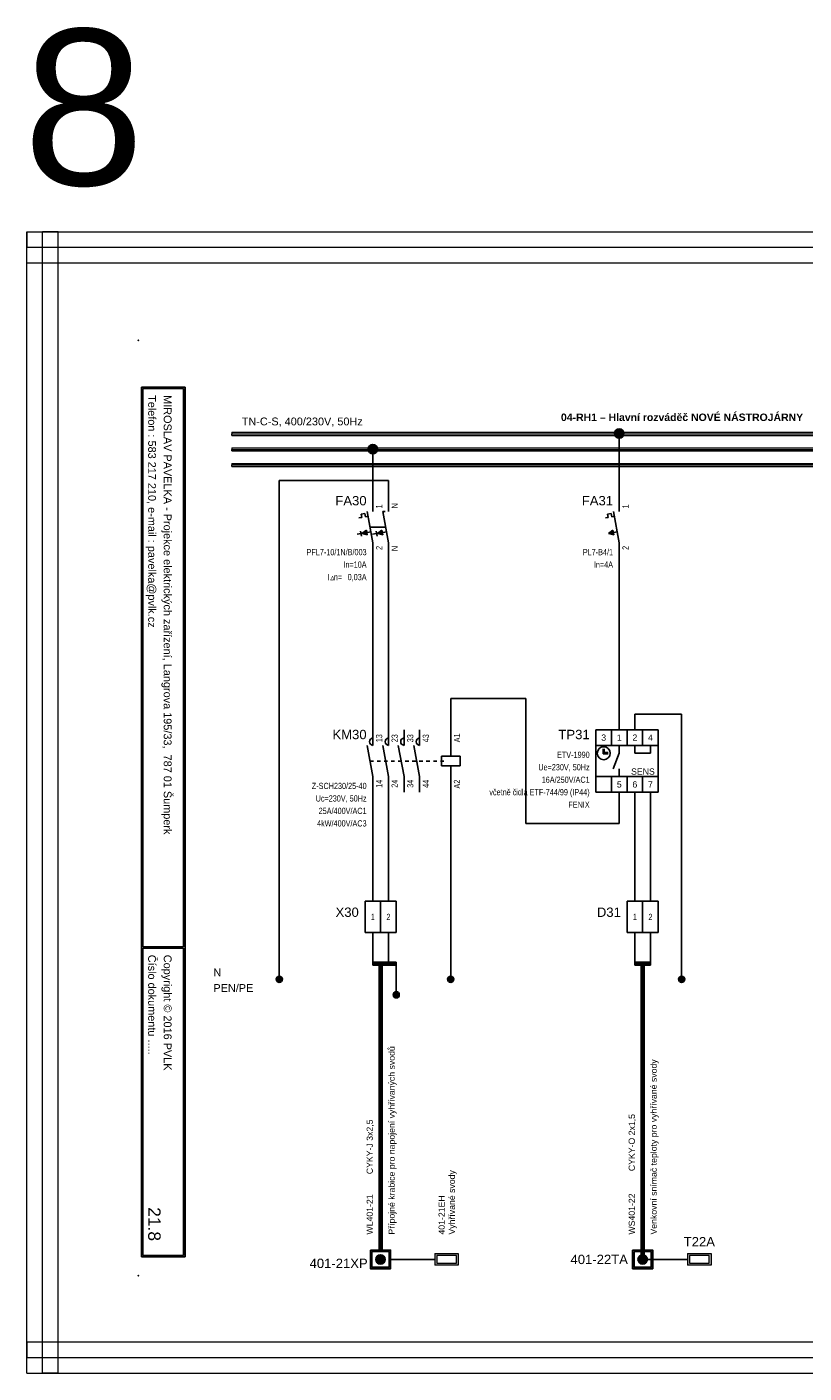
# Model space of a CAD drawing. Extents: x -1130 to 2703, y 1069 to 2560.
# Tile 6 of 31: x 133 to 382, y 1646 to 2078. Entities that reach past the tile are written whole.
import ezdxf
from ezdxf.enums import TextEntityAlignment as Align

# ---------------------------------------------------------------- set-up
doc = ezdxf.new("R2010")
doc.units = 0
doc.header["$MEASUREMENT"] = 0
doc.linetypes.add('DASHED', pattern=[0.564444, 0.282222, -0.282222])
for name, color, linetype in [('1-KRESBA', 7, 'Continuous'), ('__10-Popisy', 220, 'Continuous'), ('__Bílá', 7, 'Continuous'), ('__Oranžová', 30, 'Continuous'), ('__Rudá 010', 10, 'Continuous'), ('__Svmodrá', 4, 'Continuous'), ('__Vínová 220', 220, 'Continuous'), ('__Zelená', 3, 'Continuous'), ('__Černá 250', 7, 'Continuous')]:
    doc.layers.add(name, color=color, linetype=linetype)
doc.styles.add('Arial', font='arial.ttf')
doc.styles.add('GENERATED_STYLE_1', font='arial.ttf')
doc.styles.add('GREEKC', font='greekc', dxfattribs={"width": 0.8, "height": 1.3})

# ---------------------------------------------------------------- blocks, each defined once
blk = doc.blocks.new('ETV-1991')
for p, q in [((-2.5, 10), (-2.5, -10)), ((-2.5, 10), (17.5, 10)), ((2.5, 5), (2.5, 10)), ((7.5, 5), (7.5, 10)), ((12.5, 5), (12.5, 10)), ((17.5, 10), (17.5, -10)), ((17.5, 5), (-2.5, 5)), ((5, 2.5), (5, 5)), ((10, 5), (10, 2.5)), ((15, 2.5), (15, 5)), ((-0.2, 3.91), (-0.2, 2.3)), ((-0.2, 2.7), (1.41, 2.7)), ((-0.2, 2.65), (1.41, 2.65)), ((-0.2, 2.6), (1.41, 2.6)), ((-0.2, 2.55), (1.41, 2.55)), ((-0.2, 2.5), (1.41, 2.5)), ((-0.2, 2.45), (1.41, 2.45)), ((-0.2, 2.4), (1.41, 2.4)), ((-0.2, 2.35), (1.41, 2.35)), ((-0.2, 2.3), (1.41, 2.3)), ((-0.15, 3.91), (-0.15, 2.3)), ((-0.1, 3.91), (-0.1, 2.3)), ((-0.05, 3.91), (-0.05, 2.3)), ((0, 3.91), (0, 2.3)), ((0.05, 3.91), (0.05, 2.3)), ((0.1, 3.91), (0.1, 2.3)), ((0.15, 3.91), (0.15, 2.3)), ((0.2, 3.91), (0.2, 2.3)), ((3, -2.5), (5, 2.5)), ((10, 2.5), (15, 2.5)), ((5, -2.5), (5, -5)), ((17.5, -5), (-2.5, -5)), ((2.5, -5), (2.5, -10)), ((7.5, -5), (7.5, -10)), ((12.5, -5), (12.5, -10)), ((17.5, -10), (-2.5, -10))]:
    blk.add_line(p, q)
blk.add_circle((0, 2.5), 2.09)
at = {"style": 'Arial'}
for s, p in [('3', (0, 6.5)), ('1', (5, 6.5)), ('2', (10, 6.5)), ('4', (15, 6.5)), ('SENS', (12.59, -4.38)), ('5', (5, -8.5)), ('6', (10, -8.5)), ('7', (15, -8.5))]:
    blk.add_text(s, height=2, dxfattribs=at).set_placement(p, align=Align.CENTER)
blk.add_attdef('POPIS', text='', height=3, dxfattribs=at).set_placement((-4.5, 7), align=Align.RIGHT)
at = {"style": 'Arial', "width": 0.8}
for tag, p in [('TYP', (-4.5, 1)), ('NAPĚTÍ', (-4.5, -3)), ('AC1(PROUD)', (-4.5, -7)), ('DOPLŇ1', (-4.5, -11)), ('DOPLŇ2', (-4.5, -15))]:
    blk.add_attdef(tag, text='', height=2, dxfattribs=at).set_placement(p, align=Align.RIGHT)
blk = doc.blocks.new('L0001A02')
at = {"linetype": 'Continuous'}
h = blk.add_hatch(color=256, dxfattribs=at)
edge = h.paths.add_edge_path()
edge.add_arc((0, 0), 1.5, 0, 360)
blk.add_circle((0, 0), 1.5)
blk = doc.blocks.new('V0085A01')
h = blk.add_hatch(color=256)
edge = h.paths.add_edge_path()
edge.add_arc((0, 0), 1, 0, 360)
blk.add_circle((0, 0), 1)
blk = doc.blocks.new('V0109A02')
for p, q in [((0, 0), (0, 10)), ((5, 10), (0, 10)), ((5, 0), (5, 10)), ((10, 10), (5, 10)), ((10, 0), (10, 10)), ((5, 0), (0, 0)), ((10, 0), (5, 0))]:
    blk.add_line(p, q)
at = {"style": 'Arial'}
blk.add_attdef('POPIS', text='', height=3, dxfattribs=at).set_placement((-2, 5), align=Align.RIGHT)
at = {"style": 'Arial', "width": 0.8}
for tag, p in [('S1', (2.5, 5)), ('S2', (7.5, 5))]:
    blk.add_attdef(tag, text='', height=2, dxfattribs=at).set_placement(p, align=Align.MIDDLE)
blk = doc.blocks.new('S102')
h = blk.add_hatch(color=256)
h.paths.add_polyline_path([(-37.5, 100), (37.5, 100), (37.5, 250), (-37.5, 250)])
h.paths.add_polyline_path([(-25, 237.5), (25, 237.5), (25, 112.5), (-25, 112.5)], flags=16)
at = {"color": 7, "lineweight": 13}
for p, q in [((-37.5, 100), (-37.5, 250)), ((-37.5, 250), (37.5, 250)), ((-25, 237.5), (-25, 112.5)), ((25, 237.5), (-25, 237.5)), ((25, 112.5), (25, 237.5)), ((37.5, 250), (37.5, 100)), ((-37.5, 100), (37.5, 100)), ((-25, 112.5), (25, 112.5))]:
    blk.add_line(p, q, dxfattribs=at)
blk.add_line((0, 0), (0, 100))
blk = doc.blocks.new('FEVA1462')
blk.add_hatch(color=256).paths.add_polyline_path([(-3.5, -2), (-2.06, -0.92), (-1.772, -2.504)])
for p, q in [((0, 5), (0, 10)), ((-3.752, 4.136), (-2.564, 4.352)), ((-2.564, 4.352), (-2.38, 3.34)), ((-1.818, 5), (0, -5)), ((-4.448, 2.964), (-3.568, 3.124)), ((-3.752, 4.136), (-3.568, 3.124)), ((-2.38, 3.34), (-1.544, 3.492)), ((-3.5, -2), (-2.06, -0.92)), ((-3.5, -2), (-0.64, -1.48)), ((-3.5, -2), (-1.772, -2.504)), ((-2.06, -0.92), (-1.772, -2.504)), ((0, -5), (0, -10))]:
    blk.add_line(p, q)
at = {"style": 'Arial'}
blk.add_attdef('POPIS', text='', height=3, dxfattribs=at).set_placement((-2, 7), align=Align.RIGHT)
at = {"style": 'Arial', "width": 0.8}
blk.add_attdef('NO1', (3, 6), '', height=2, rotation=90, dxfattribs=at)
for tag, p in [('TYP', (-2, -9)), ('PROUD', (-2, -13)), ('DOPLŇ1', (-2, -17)), ('DOPLŇ2', (-2, -21))]:
    blk.add_attdef(tag, text='', height=2, dxfattribs=at).set_placement(p, align=Align.RIGHT)
blk.add_attdef('CO1', text='', height=2, rotation=90, dxfattribs=at).set_placement((3, -6), align=Align.RIGHT)
blk = doc.blocks.new('FEVA0810')
for p, q in [((0, 5), (0, 10)), ((5, 5), (5, 10)), ((10, 5), (10, 10)), ((15, 5), (15, 10)), ((25, 1.5), (25, 10)), ((-1.82, 5), (0, -5)), ((3.18, 5), (5, -5)), ((8.18, 5), (10, -5)), ((13.18, 5), (15, -5)), ((22, 1.5), (28, 1.5)), ((22, -1.5), (22, 1.5)), ((28, 1.5), (28, -1.5)), ((28, -1.5), (22, -1.5)), ((25, -1.5), (25, -10)), ((0, -5), (0, -10)), ((5, -5), (5, -10)), ((10, -5), (10, -10)), ((15, -5), (15, -10))]:
    blk.add_line(p, q)
at = {"linetype": 'DASHED', "ltscale": 4}
blk.add_line((-0.91, 0), (23.5, 0), dxfattribs=at)
for centre in [(0.15, 6.2), (5.15, 6.2), (10.15, 6.2), (15.15, 6.2)]:
    blk.add_arc(centre, 1.21, 97.3062, 262.6938)
at = {"style": 'Arial'}
blk.add_attdef('POPIS', text='', height=3, dxfattribs=at).set_placement((-2, 7), align=Align.RIGHT)
at = {"style": 'Arial', "width": 0.8}
for tag, p in [('NO1', (3, 6)), ('NO2', (8, 6)), ('NO3', (13, 6)), ('NO4', (18, 6)), ('A1', (28, 6))]:
    blk.add_attdef(tag, p, '', height=2, rotation=90, dxfattribs=at)
for tag, p in [('TYP', (-2, -9)), ('CÍVKA', (-2, -13)), ('AC1(PROUD)', (-2, -17)), ('AC3(VÝKON)', (-2, -21)), ('DOPLŇ1', (-2, -25)), ('DOPLŇ2', (-2, -29))]:
    blk.add_attdef(tag, text='', height=2, dxfattribs=at).set_placement(p, align=Align.RIGHT)
for tag, p in [('CO1', (3, -6)), ('CO2', (8, -6)), ('CO3', (13, -6)), ('CO4', (18, -6)), ('A2', (28, -6))]:
    blk.add_attdef(tag, text='', height=2, rotation=90, dxfattribs=at).set_placement(p, align=Align.RIGHT)
blk = doc.blocks.new('FEVA0910')
h = blk.add_hatch(color=256)
h.paths.add_polyline_path([(-1.92, -1.71), (-2.06, -0.92), (-3.5, -2)])
h.paths.add_polyline_path([(-3.5, -2), (-1.77, -2.5), (-1.92, -1.71)])
h = blk.add_hatch(color=256)
h.paths.add_polyline_path([(2.94, -0.92), (1.5, -2), (3.08, -1.71)])
h.paths.add_polyline_path([(3.08, -1.71), (1.5, -2), (3.23, -2.5)])
for p, q in [((0, 5), (0, 10)), ((5, 5), (5, 10)), ((-3.75, 4.14), (-2.56, 4.35)), ((-2.56, 4.35), (-2.38, 3.34)), ((-1.82, 5), (0, -5)), ((3.18, 5), (5, -5)), ((3.18, 5), (4, 5)), ((-4.45, 2.96), (-3.57, 3.12)), ((-3.75, 4.14), (-3.57, 3.12)), ((-2.38, 3.34), (-1.54, 3.49)), ((-0.91, 0), (4.09, 0)), ((-3.79, -2.07), (-5.07, -2.29)), ((-3.93, -1.27), (-3.65, -2.86)), ((-3.5, -2), (-2.06, -0.92)), ((-3.5, -2), (-0.64, -1.48)), ((-3.5, -2), (-1.77, -2.5)), ((-2.06, -0.92), (-1.77, -2.5)), ((1.21, -2.07), (-0.07, -2.29)), ((1.07, -1.27), (1.35, -2.86)), ((1.5, -2), (2.94, -0.92)), ((1.5, -2), (4.36, -1.48)), ((1.5, -2), (3.23, -2.5)), ((2.94, -0.92), (3.23, -2.5)), ((0, -5), (0, -10)), ((5, -5), (5, -10))]:
    blk.add_line(p, q)
at = {"style": 'Arial', "width": 0.8}
for s, p in [('I', (-14.5, -17)), ('n=', (-12.5, -17))]:
    blk.add_text(s, height=2, dxfattribs=at).set_placement(p)
at = {"style": 'GREEKC', "oblique": 10, "width": 0.8}
blk.add_text('D', height=1.3, dxfattribs=at).set_placement((-13.68, -17))
at = {"style": 'Arial'}
blk.add_attdef('POPIS', text='', height=3, dxfattribs=at).set_placement((-2, 7), align=Align.RIGHT)
at = {"style": 'Arial', "width": 0.8}
for tag, p in [('NO1', (3, 6)), ('NO2', (8, 6))]:
    blk.add_attdef(tag, p, '', height=2, rotation=90, dxfattribs=at)
for tag, p in [('TYP', (-2, -9)), ('PROUD', (-2, -13)), ('REZID', (-2, -17)), ('DOPLŇ1', (-2, -21)), ('DOPLŇ2', (-2, -25))]:
    blk.add_attdef(tag, text='', height=2, dxfattribs=at).set_placement(p, align=Align.RIGHT)
for tag, p in [('CO1', (3, -6)), ('CO2', (8, -6))]:
    blk.add_attdef(tag, text='', height=2, rotation=90, dxfattribs=at).set_placement(p, align=Align.RIGHT)

msp = doc.modelspace()

# ---------------------------------------------------------------- hatches: boundary and pattern name
at = {"layer": '__Černá 250'}
h = msp.add_hatch(color=256, dxfattribs=at)
h.paths.add_polyline_path([(243.26, 1685.09), (248.75, 1685.09), (248.75, 1680.09), (243.26, 1680.09)], flags=16)
h.paths.add_polyline_path([(242.76, 1685.59), (249.25, 1685.59), (249.25, 1679.59), (242.76, 1679.59)])
h = msp.add_hatch(color=256, dxfattribs=at)
h.paths.add_polyline_path([(327.38, 1685.09), (332.87, 1685.09), (332.87, 1680.09), (327.38, 1680.09)], flags=16)
h.paths.add_polyline_path([(326.88, 1685.59), (333.37, 1685.59), (333.37, 1679.59), (326.88, 1679.59)])

# ---------------------------------------------------------------- linework, layer by layer
at = {"color": 0}
msp.add_line((322.62, 1908.15), (322.62, 1862.44), dxfattribs=at)
at = {"layer": '1-KRESBA'}
for p, q in [((322.62, 1927.44), (322.62, 1947.44)), ((243.56, 1927.44), (243.56, 1942.26)), ((213.56, 1932.44), (213.56, 1772.44)), ((248.56, 1932.44), (213.56, 1932.44)), ((248.56, 1927.44), (248.56, 1932.44)), ((243.56, 1907.44), (243.56, 1852.44)), ((248.56, 1907.44), (248.56, 1852.44)), ((322.62, 1852.44), (322.62, 1907.44)), ((268.56, 1862.44), (268.56, 1852.44)), ((292.62, 1862.44), (268.56, 1862.44)), ((292.62, 1822.44), (292.62, 1862.44)), ((327.62, 1852.44), (327.62, 1857.44)), ((327.62, 1857.44), (342.62, 1857.44)), ((342.62, 1857.44), (342.62, 1772.44)), ((243.56, 1832.44), (243.56, 1797.44)), ((248.56, 1832.44), (248.56, 1797.44)), ((268.56, 1832.44), (268.56, 1772.34)), ((322.62, 1832.44), (322.62, 1822.44)), ((327.62, 1832.44), (327.62, 1797.44)), ((332.62, 1832.44), (332.62, 1797.44)), ((322.62, 1822.44), (292.62, 1822.44)), ((243.56, 1787.44), (243.56, 1777.44)), ((248.56, 1787.44), (248.56, 1777.44)), ((327.62, 1787.44), (327.62, 1777.44)), ((332.62, 1787.44), (332.62, 1777.44)), ((243.56, 1777.94), (243.56, 1777.44)), ((243.56, 1777.94), (251.06, 1777.94)), ((243.56, 1776.94), (243.56, 1777.44)), ((243.56, 1777.44), (251.06, 1777.44)), ((243.56, 1776.94), (251.06, 1776.94)), ((245.56, 1685.44), (245.56, 1777.1)), ((245.56, 1777.1), (246.06, 1777.1)), ((246.06, 1685.44), (246.06, 1777.1)), ((246.56, 1777.1), (246.06, 1777.1)), ((246.56, 1685.44), (246.56, 1777.1)), ((251.06, 1777.94), (251.06, 1777.44)), ((251.06, 1776.94), (251.06, 1777.44)), ((251.06, 1777.44), (251.06, 1767.44)), ((327.62, 1777.94), (327.62, 1777.44)), ((327.62, 1777.94), (332.62, 1777.94)), ((327.62, 1776.94), (327.62, 1777.44)), ((327.62, 1777.44), (332.62, 1777.44)), ((327.62, 1776.94), (332.62, 1776.94)), ((329.62, 1683.2), (329.62, 1777.23)), ((329.62, 1777.23), (330.12, 1777.23)), ((330.12, 1683.2), (330.12, 1777.23)), ((330.62, 1777.23), (330.12, 1777.23)), ((330.62, 1683.2), (330.62, 1777.23)), ((332.62, 1777.94), (332.62, 1777.44)), ((332.62, 1776.94), (332.62, 1777.44)), ((245.56, 1685.44), (246.06, 1685.44)), ((246.56, 1685.44), (246.06, 1685.44)), ((263.48, 1682.59), (249.05, 1682.59)), ((329.62, 1683.2), (330.12, 1683.2)), ((330.62, 1683.2), (330.12, 1683.2)), ((344.55, 1682.59), (330.12, 1682.59))]:
    msp.add_line(p, q, dxfattribs=at)
at = {"layer": '__Bílá'}
for p, q in [((183.31, 1962.39), (169.31, 1962.39)), ((169.31, 1962.39), (169.31, 1683.39)), ((182.81, 1961.89), (169.81, 1961.89)), ((169.81, 1961.89), (169.81, 1782.89)), ((182.81, 1961.89), (182.81, 1782.89)), ((183.31, 1962.39), (183.31, 1683.39)), ((182.81, 1782.89), (169.81, 1782.89)), ((182.81, 1782.39), (169.81, 1782.39)), ((169.81, 1782.39), (169.81, 1683.89)), ((182.81, 1782.39), (182.81, 1683.89)), ((182.81, 1683.89), (169.81, 1683.89)), ((183.31, 1683.39), (169.31, 1683.39))]:
    msp.add_line(p, q, dxfattribs=at)
for p in [(168.31, 1977.39), (168.31, 1677.39)]:
    msp.add_point(p, dxfattribs=at)
at = {"layer": '__Oranžová', "lineweight": 0}
for p, q in [((198.31, 1947.89), (198.31, 1947.39)), ((198.31, 1947.89), (548.31, 1947.89)), ((198.31, 1946.89), (198.31, 1947.39)), ((198.31, 1947.39), (548.31, 1947.39)), ((198.31, 1946.89), (548.31, 1946.89)), ((198.31, 1942.89), (198.31, 1942.39)), ((198.31, 1942.89), (548.31, 1942.89)), ((198.31, 1941.89), (198.31, 1942.39)), ((198.31, 1942.39), (548.31, 1942.39)), ((198.31, 1941.89), (548.31, 1941.89)), ((198.31, 1937.89), (198.31, 1937.39)), ((198.31, 1937.89), (548.31, 1937.89)), ((198.31, 1936.89), (198.31, 1937.39)), ((198.31, 1937.39), (548.31, 1937.39)), ((198.31, 1936.89), (548.31, 1936.89))]:
    msp.add_line(p, q, dxfattribs=at)
at = {"layer": '__Vínová 220', "lineweight": 0}
for p, q in [((132.59, 2012.21), (132.59, 2007.21)), ((132.59, 2012.21), (629, 2012.21)), ((132.59, 1646.13), (132.59, 2012.21)), ((132.59, 2012.21), (137.59, 2012.21)), ((137.59, 1646.13), (137.59, 2012.21)), ((142.59, 2012.21), (137.59, 2012.21)), ((142.59, 1646.13), (142.59, 2012.21)), ((132.59, 2002.21), (132.59, 2007.21)), ((132.59, 2007.21), (629, 2007.21)), ((132.59, 2002.21), (629, 2002.21)), ((132.59, 1656.13), (132.59, 1651.13)), ((132.59, 1656.13), (629, 1656.13)), ((132.59, 1646.13), (132.59, 1651.13)), ((132.59, 1651.13), (629, 1651.13)), ((132.59, 1646.13), (629, 1646.13)), ((132.59, 1646.13), (137.59, 1646.13)), ((142.59, 1646.13), (137.59, 1646.13))]:
    msp.add_line(p, q, dxfattribs=at)
at = {"layer": '__Černá 250'}
for points in [[(242.76, 1685.59), (249.25, 1685.59), (249.25, 1679.59), (242.76, 1679.59)], [(243.26, 1685.09), (248.75, 1685.09), (248.75, 1680.09), (243.26, 1680.09)], [(326.88, 1685.59), (333.37, 1685.59), (333.37, 1679.59), (326.88, 1679.59)], [(327.38, 1685.09), (332.87, 1685.09), (332.87, 1680.09), (327.38, 1680.09)]]:
    msp.add_lwpolyline(points, close=True, dxfattribs=at)

# ---------------------------------------------------------------- block references
at = {"color": 250, "linetype": 'Continuous'}
for p in [(213.56, 1772.44), (268.53, 1772.44), (342.62, 1772.44), (251.06, 1767.44)]:
    msp.add_blockref('V0085A01', p, dxfattribs=at)
at = {"layer": '1-KRESBA'}
for p in [(322.62, 1947.44), (243.56, 1942.48), (246.01, 1682.59), (330.12, 1682.59)]:
    msp.add_blockref('L0001A02', p, dxfattribs=at)
at = {"layer": '1-KRESBA', "xscale": 0.0499999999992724, "yscale": 0.0499999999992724, "zscale": 0.0499999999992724, "rotation": 270}
for p in [(258.48, 1682.59), (339.55, 1682.59)]:
    msp.add_blockref('S102', p, dxfattribs=at)
at = {"layer": '__Černá 250'}
for name, p, values in [('FEVA0910', (243.56, 1917.44), {'POPIS': 'FA30', 'TYP': 'PFL7-10/1N/B/003', 'PROUD': 'In=10A', 'REZID': '0,03A', 'CO1': '2', 'NO1': '1', 'CO2': 'N', 'NO2': 'N'}), ('FEVA1462', (322.62, 1917.44), {'POPIS': 'FA31', 'TYP': 'PL7-B4/1', 'PROUD': 'In=4A', 'CO1': '2', 'NO1': '1'}), ('FEVA0810', (243.56, 1842.44), {'POPIS': 'KM30', 'TYP': 'Z-SCH230/25-40', 'CÍVKA': 'Uc=230V, 50Hz', 'AC1(PROUD)': '25A/400V/AC1', 'AC3(VÝKON)': '4kW/400V/AC3', 'CO1': '14', 'NO1': '13', 'CO2': '24', 'NO2': '23', 'CO3': '34', 'NO3': '33', 'CO4': '44', 'NO4': '43', 'A1': 'A1', 'A2': 'A2'}), ('ETV-1991', (317.62, 1842.44), {'POPIS': 'TP31', 'TYP': 'ETV-1990', 'NAPĚTÍ': 'Ue=230V, 50Hz', 'AC1(PROUD)': '16A/250V/AC1', 'DOPLŇ1': 'včetně čidla ETF-744/99 (IP44)', 'DOPLŇ2': 'FENIX'}), ('V0109A02', (241.06, 1787.44), {'POPIS': 'X30', 'S1': '1', 'S2': '2'}), ('V0109A02', (325.12, 1787.44), {'POPIS': 'D31', 'S1': '1', 'S2': '2'})]:
    msp.add_blockref(name, p, dxfattribs=at).add_auto_attribs(values)

# ---------------------------------------------------------------- texts
at = {"layer": '__10-Popisy', "style": 'Arial'}
msp.add_text('8', height=50, dxfattribs=at).set_placement((131.41, 2027.14))
at = {"layer": '__Bílá', "style": 'Arial'}
for s, p in [('Telefon : 583 217 210, e-mail : pavelka@pvlk.cz', (171.49, 1959.79)), ('MIROSLAV PAVELKA - Projekce elektrických zařízení, Langrova 195/33,  787 01 Šumperk', (176.49, 1959.79)), ('Číslo dokumentu .....', (171.49, 1780.29)), ('Copyright © 2016 PVLK', (176.49, 1780.29))]:
    msp.add_text(s, height=2.5, rotation=270, dxfattribs=at).set_placement(p)
at = {"layer": '__Bílá', "insert": (303.91, 1951.45), "char_height": 3, "attachment_point": 7, "style": 'Arial'}
msp.add_mtext('\\fArial|b1|i0|c0|p34;\\H2.4;04-RH1 – Hlavní rozváděč NOVÉ NÁSTROJÁRNY\\fArial|b0|i0|c0|p34;\\H2.5;\\P', dxfattribs=at)
at = {"layer": '__Oranžová', "lineweight": 0, "style": 'Arial'}
msp.add_text('TN-C-S, 400/230V, 50Hz', height=2.5, dxfattribs=at).set_placement((201.51, 1950.1))
at = {"layer": '__Rudá 010', "style": 'Arial'}
for s, p in [('CYKY-O 2x1,5', (327.62, 1710.89)), ('CYKY-J 3x2,5', (243.56, 1709.92)), ('WL401-21', (243.56, 1690.55)), ('401-21EH', (266.64, 1690.55)), ('WS401-22', (327.62, 1690.55))]:
    msp.add_text(s, height=2, rotation=90, dxfattribs=at).set_placement(p)
at = {"layer": '__Rudá 010', "style": 'GENERATED_STYLE_1'}
for s, p in [('T22A', (348.3, 1686.76)), ('401-22TA', (316.18, 1681.09)), ('401-21XP', (232.59, 1679.82))]:
    msp.add_text(s, height=3, dxfattribs=at).set_placement(p, align=Align.CENTER)
at = {"layer": '__Rudá 010', "char_height": 2, "width": 62.8406, "attachment_point": 1, "rotation": 90, "style": 'Arial'}
for s, insert in [('Venkovní snímač teploty pro vyhřívané svody', (332.65, 1690.55)), ('Přípojné krabice pro napojení vyhřívaných svodů', (248.59, 1690.55)), ('Vyhřívané svody\\P', (267.9, 1690.55))]:
    msp.add_mtext(s, dxfattribs=dict(at, insert=insert))
at = {"layer": '__Svmodrá', "linetype": 'Continuous', "style": 'Arial'}
msp.add_text('N', height=2.5, dxfattribs=at).set_placement((192.42, 1773.39))
at = {"layer": '__Vínová 220', "style": 'Arial'}
msp.add_attdef('21.8', text='F.1.201', height=4, rotation=270, dxfattribs=at).set_placement((171.49, 1688.47), align=Align.RIGHT)
at = {"layer": '__Zelená', "linetype": 'Continuous', "style": 'Arial'}
msp.add_text('PEN/PE', height=2.5, dxfattribs=at).set_placement((192.42, 1768.39))

doc.saveas('drawing.dxf')
